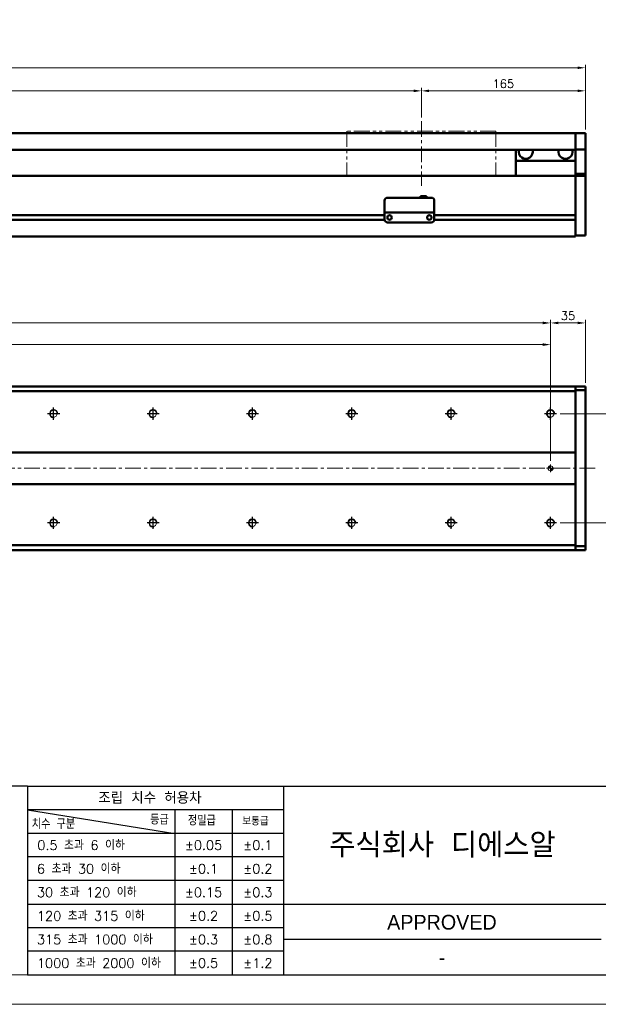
# Model space of a CAD drawing. Header units: millimetres. Extents: x 46891 to 51038, y 6223 to 10291.
# Tile 6 of 8: x 49800 to 50383, y 8529 to 9520. Entities that reach past the tile are written whole.
import ezdxf
from ezdxf.enums import TextEntityAlignment as Align

# ---------------------------------------------------------------- set-up
doc = ezdxf.new("R2010")
doc.units = ezdxf.units.MM
doc.header["$LTSCALE"] = 0.5
doc.linetypes.add('CENTER', pattern=[50.8, 31.75, -6.35, 6.35, -6.35])
doc.linetypes.add('PHANTOM', pattern=[63.5, 31.75, -6.35, 6.35, -6.35, 6.35, -6.35])
doc.layers.get('0').update_dxf_attribs({"lineweight": 20})
doc.layers.add('1', color=1, linetype='CENTER', lineweight=13)
doc.layers.add('외형선(ISO)', color=7, linetype='Continuous', lineweight=50)
for name, color, linetype in [('3', 3, 'Continuous'), ('C', 1, 'CENTER'), ('DIM', 4, 'Continuous')]:
    doc.layers.add(name, color=color, linetype=linetype)
doc.styles.add('ACISOGDT', font='amgdt.shx')
doc.styles.add('DSR TEXT', font='romans.shx', dxfattribs={"bigfont": 'whgtxt.shx'})
doc.styles.get("Standard").update_dxf_attribs({"font": 'romans.shx', "bigfont": 'whgtxt.shx'})
doc.dimstyles.new('DSR', dxfattribs={"dimscale": 2, "dimtxt": 3, "dimasz": 3, "dimexe": 0.5, "dimexo": 0.5, "dimgap": 0.5, "dimtad": 1, "dimdsep": 46, "dimtxsty": 'Standard', "dimcen": 2.5, "dimclrd": 4, "dimclre": 4, "dimclrt": 2, "dimadec": 0, "dimazin": 2, "dimtfac": 1, "dimtmove": 0, "dimatfit": 3, "dimfxl": 0, "dimlwd": -1, "dimlwe": -1, "dimarcsym": 0})

# ---------------------------------------------------------------- blocks, each defined once
blk = doc.blocks.new('A$C13F00394')
at = {"layer": '3'}
for p, q in [((0, 32), (-207.68, 32)), ((0, 32), (202.32, 32)), ((0, 32), (0, 0)), ((43.43, 32), (43.43, 0)), ((0, 28), (25, 24)), ((43.43, 28), (0, 28)), ((25, 28), (25, 0)), ((34.7, 28), (34.7, 0)), ((43.43, 24), (0, 24)), ((43.43, 20), (0, 20)), ((43.43, 16), (0, 16)), ((0, 12), (129.32, 12)), ((43.43, 8), (0, 8)), ((97.32, 6), (43.43, 6)), ((43.43, 4), (0, 4)), ((0, 0), (202.32, 0))]:
    blk.add_line(p, q, dxfattribs=at)
at = {"color": 0, "style": 'DSR TEXT'}
for s, height, p in [('조립 치수 허용차', 2, (11.97, 29.02)), ('등급', 1.5, (20.77, 25.52)), ('정밀급', 1.5, (27.18, 25.37)), ('보통급', 1.3, (36.41, 25.38)), ('치수 구분', 1.5, (0.69, 24.78)), (' 0.5 초과 6 이하', 1.6, (0.56, 21.19)), (' 6 초과 30 이하', 1.6, (0.49, 17.19)), (' 30 초과 120 이하', 1.6, (0.49, 13.19)), (' 120 초과 315 이하', 1.6, (0.49, 9.19)), (' 315 초과 1000 이하', 1.6, (0.49, 5.19)), (' 1000 초과 2000 이하', 1.6, (0.49, 1.19))]:
    blk.add_text(s, height=height, dxfattribs=at).set_placement(p)
at = {"color": 7, "style": 'ACISOGDT'}
blk.add_text('APPROVED', height=2.5, dxfattribs=at).set_placement((70.28, 8.93), align=Align.MIDDLE_CENTER)
at = {"color": 7, "insert": (70.37, 22), "char_height": 4.2, "attachment_point": 5, "style": 'DSR TEXT'}
blk.add_mtext('주식회사 디에스알', dxfattribs=at)
at = {"color": 0, "char_height": 1.6, "attachment_point": 5, "style": 'DSR TEXT'}
for s, insert in [('%%P0.05', (29.85, 22)), ('%%P0.1', (39.07, 22)), ('%%P0.1', (29.85, 18)), ('%%P0.2', (39.07, 18)), ('%%P0.15', (29.85, 14)), ('%%P0.3', (39.07, 14)), ('%%P0.2', (29.85, 10)), ('%%P0.5', (39.07, 10)), ('%%P0.3', (29.85, 6)), ('%%P0.8', (39.07, 6)), ('%%P0.5', (29.85, 2)), ('%%P1.2', (39.07, 2))]:
    blk.add_mtext(s, dxfattribs=dict(at, insert=insert))
blk = doc.blocks.new('A$C1C1952E1')
at = {"color": 1}
blk.add_lwpolyline([(0, 0), (420, 0), (420, 297), (0, 297)], close=True, dxfattribs=at)
at = {"color": 3}
blk.add_lwpolyline([(5, 5), (415, 5), (415, 292), (5, 292)], close=True, dxfattribs=at)
blk = doc.blocks.new('*D122')
at = {"color": 1, "linetype": 'ByBlock'}
for p, q in [((49004.5, 9421.41), (49004.5, 9451.32)), ((49012.3, 9448.32), (50196.7, 9448.32)), ((50204.5, 9421.41), (50204.5, 9451.32))]:
    blk.add_line(p, q, dxfattribs=at)
at = {"color": 1}
for points in [[(49012.3, 9449.62), (49012.3, 9447.02), (49004.5, 9448.32)], [(50196.7, 9449.62), (50196.7, 9447.02), (50204.5, 9448.32)]]:
    blk.add_solid(points, dxfattribs=at)
at = {"layer": 'Defpoints', "color": 0}
for p in [(50204.5, 9448.32), (49004.5, 9417.81), (50204.5, 9417.81)]:
    blk.add_point(p, dxfattribs=at)
at = {"color": 3, "insert": (49604.5, 9455.52), "char_height": 8.4, "attachment_point": 5, "style": 'DSR TEXT'}
blk.add_mtext('STROKE : 1200', dxfattribs=at)
blk = doc.blocks.new('*D123')
at = {"color": 1, "linetype": 'ByBlock'}
for p, q in [((50204.5, 9421.41), (50204.5, 9451.32)), ((50212.3, 9448.32), (50361.7, 9448.32)), ((50369.5, 9409.41), (50369.5, 9451.32))]:
    blk.add_line(p, q, dxfattribs=at)
at = {"color": 1}
for points in [[(50212.3, 9449.62), (50212.3, 9447.02), (50204.5, 9448.32)], [(50361.7, 9449.62), (50361.7, 9447.02), (50369.5, 9448.32)]]:
    blk.add_solid(points, dxfattribs=at)
at = {"layer": 'Defpoints', "color": 0}
for p in [(50369.5, 9448.32), (50204.5, 9417.81), (50369.5, 9405.81)]:
    blk.add_point(p, dxfattribs=at)
at = {"color": 3, "insert": (50287, 9455.52), "char_height": 8.4, "attachment_point": 5, "style": 'DSR TEXT'}
blk.add_mtext('165', dxfattribs=at)
blk = doc.blocks.new('*D124')
at = {"color": 1, "linetype": 'ByBlock'}
for p, q in [((48799.5, 9409.41), (48799.5, 9474.57)), ((50369.5, 9409.41), (50369.5, 9474.57)), ((50361.7, 9471.57), (48807.3, 9471.57))]:
    blk.add_line(p, q, dxfattribs=at)
at = {"color": 1}
for points in [[(48807.3, 9472.87), (48807.3, 9470.27), (48799.5, 9471.57)], [(50361.7, 9472.87), (50361.7, 9470.27), (50369.5, 9471.57)]]:
    blk.add_solid(points, dxfattribs=at)
at = {"layer": 'Defpoints', "color": 0}
for p in [(48799.5, 9471.57), (48799.5, 9405.81), (50369.5, 9405.81)]:
    blk.add_point(p, dxfattribs=at)
at = {"color": 3, "insert": (49584.5, 9478.77), "char_height": 8.4, "attachment_point": 5, "style": 'DSR TEXT'}
blk.add_mtext('1570', dxfattribs=at)
blk = doc.blocks.new('A$C33E56CC6')
h = blk.add_hatch()
h.set_pattern_fill('ANSI31', color=256, style=0)
h.set_pattern_definition([(45, (-7065.45672, -6508.5399), (-0.0883883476, 0.0883883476), [])])
h.paths.add_polyline_path([(4, 6.5, 0.414214), (1.5, 4), (4, 4)])
h.paths.add_polyline_path([(6.5, 4), (4, 4), (4, 1.5, 0.414214)])
blk.add_circle((4, 4), 2.5)
at = {"layer": '1'}
for p, q in [((0, 4), (8, 4)), ((4, 0), (4, 8))]:
    blk.add_line(p, q, dxfattribs=at)
blk = doc.blocks.new('tap8')
blk.add_circle((0, 0), 3.4)
at = {"layer": 'C', "color": 1, "linetype": 'CENTER'}
for p, q in [((-6.05, 0), (6.05, 0)), ((0, -6.05), (0, 6.05))]:
    blk.add_line(p, q, dxfattribs=at)
at = {"layer": 'DIM', "color": 3}
blk.add_arc((0, 0), 4, 263.84551, 189.43144, dxfattribs=at)
blk = doc.blocks.new('*D152')
at = {"color": 1, "linetype": 'ByBlock'}
for p, q in [((48834.5, 9133.07), (48834.5, 9217.74)), ((50334.5, 9133.07), (50334.5, 9217.74)), ((48842.3, 9214.74), (50326.7, 9214.74))]:
    blk.add_line(p, q, dxfattribs=at)
at = {"color": 1}
for points in [[(48842.3, 9216.04), (48842.3, 9213.44), (48834.5, 9214.74)], [(50326.7, 9216.04), (50326.7, 9213.44), (50334.5, 9214.74)]]:
    blk.add_solid(points, dxfattribs=at)
at = {"layer": 'Defpoints', "color": 0}
for p in [(50334.5, 9214.74), (48834.5, 9129.47), (50334.5, 9129.47)]:
    blk.add_point(p, dxfattribs=at)
at = {"color": 3, "insert": (49584.5, 9221.94), "char_height": 8.4, "attachment_point": 5, "style": 'DSR TEXT'}
blk.add_mtext('15X100PITCH=1500', dxfattribs=at)
blk = doc.blocks.new('*D153')
at = {"color": 1, "linetype": 'ByBlock'}
for p, q in [((50334.5, 9133.07), (50334.5, 9217.74)), ((50369.5, 9154.53), (50369.5, 9217.74)), ((50342.3, 9214.74), (50361.7, 9214.74))]:
    blk.add_line(p, q, dxfattribs=at)
at = {"color": 1}
for points in [[(50342.3, 9216.04), (50342.3, 9213.44), (50334.5, 9214.74)], [(50361.7, 9216.04), (50361.7, 9213.44), (50369.5, 9214.74)]]:
    blk.add_solid(points, dxfattribs=at)
at = {"layer": 'Defpoints', "color": 0}
for p in [(50369.5, 9214.74), (50369.5, 9150.93), (50334.5, 9129.47)]:
    blk.add_point(p, dxfattribs=at)
at = {"color": 3, "insert": (50352, 9221.94), "char_height": 8.4, "attachment_point": 5, "style": 'DSR TEXT'}
blk.add_mtext('35', dxfattribs=at)
blk = doc.blocks.new('*D154')
at = {"color": 1, "linetype": 'ByBlock'}
for p, q in [((48834.5, 9076.03), (48834.5, 9195.93)), ((48842.3, 9192.93), (50326.7, 9192.93)), ((50334.5, 9076.03), (50334.5, 9195.93))]:
    blk.add_line(p, q, dxfattribs=at)
at = {"color": 1}
for points in [[(48842.3, 9194.23), (48842.3, 9191.63), (48834.5, 9192.93)], [(50326.7, 9194.23), (50326.7, 9191.63), (50334.5, 9192.93)]]:
    blk.add_solid(points, dxfattribs=at)
at = {"layer": 'Defpoints', "color": 0}
for p in [(50334.5, 9192.93), (48834.5, 9072.43), (50334.5, 9072.43)]:
    blk.add_point(p, dxfattribs=at)
at = {"color": 3, "insert": (49584.5, 9200.13), "char_height": 8.4, "attachment_point": 5, "style": 'DSR TEXT'}
blk.add_mtext('1500%%P0.02', dxfattribs=at)
blk = doc.blocks.new('*D156')
at = {"color": 1, "linetype": 'ByBlock'}
for p, q in [((50344.15, 9123.43), (50405.79, 9123.43)), ((50402.79, 9115.63), (50402.79, 9021.23)), ((50344.15, 9013.43), (50405.79, 9013.43))]:
    blk.add_line(p, q, dxfattribs=at)
at = {"color": 1}
for points in [[(50401.48, 9115.63), (50404.09, 9115.63), (50402.79, 9123.43)], [(50401.48, 9021.23), (50404.09, 9021.23), (50402.79, 9013.43)]]:
    blk.add_solid(points, dxfattribs=at)
at = {"layer": 'Defpoints', "color": 0}
for p in [(50340.55, 9123.43), (50340.55, 9013.43), (50402.79, 9013.43)]:
    blk.add_point(p, dxfattribs=at)
at = {"color": 3, "insert": (50395.59, 9068.43), "char_height": 8.4, "attachment_point": 5, "rotation": 90, "style": 'DSR TEXT'}
blk.add_mtext('110', dxfattribs=at)

msp = doc.modelspace()

# ---------------------------------------------------------------- linework, layer by layer
at = {"color": 6, "linetype": 'PHANTOM'}
for p, q in [((50279.50234, 9407.81317), (50129.50234, 9407.81317)), ((50129.50234, 9407.81317), (50129.50234, 9362.81317)), ((50279.50234, 9407.81317), (50279.50234, 9362.81317))]:
    msp.add_line(p, q, dxfattribs=at)
at = {"layer": '1'}
for p, q in [((50204.50234, 9417.81317), (50204.50234, 9352.81317)), ((50379.50234, 9068.42724), (48789.50234, 9068.42724))]:
    msp.add_line(p, q, dxfattribs=at)
at = {"layer": '3'}
msp.add_line((49808.28287, 8558.65502), (51008.40982, 8558.65502), dxfattribs=at)
at = {"layer": '외형선(ISO)'}
for p, q in [((50359.50234, 9405.81317), (49079.50234, 9405.81317)), ((50359.50234, 9405.81317), (50359.50234, 9403.81317)), ((50359.50234, 9405.81317), (50369.50234, 9405.81317)), ((50359.50234, 9403.81317), (50359.50234, 9405.81317)), ((50369.50234, 9403.81317), (50369.50234, 9405.81317)), ((50359.50234, 9402.30045), (50359.50234, 9403.81317)), ((50359.50234, 9403.81317), (50359.50234, 9402.30045)), ((50359.50234, 9401.80147), (50359.50234, 9402.30045)), ((50359.50234, 9402.30045), (50359.50234, 9401.80147)), ((50359.50234, 9401.80147), (50359.50234, 9400.26088)), ((50359.50234, 9400.26088), (50359.50234, 9401.80147)), ((50359.50234, 9400.26088), (50359.50234, 9397.27629)), ((50359.50234, 9397.27629), (50359.50234, 9400.26088)), ((50359.50234, 9389.49884), (50359.50234, 9397.27629)), ((50359.50234, 9397.27629), (50359.50234, 9389.49884)), ((50369.50234, 9403.81317), (50369.50234, 9402.30045)), ((50369.50234, 9402.30045), (50369.50234, 9401.80147)), ((50369.50234, 9400.26088), (50369.50234, 9401.80147)), ((50369.50234, 9397.27629), (50369.50234, 9400.26088)), ((50369.50234, 9397.27629), (50369.50234, 9389.49884)), ((50359.50234, 9388.81317), (49079.50234, 9388.81317)), ((50299.50234, 9388.81317), (50299.50234, 9377.81317)), ((50359.50234, 9389.13986), (50359.50234, 9389.49884)), ((50359.50234, 9364.73623), (50359.50234, 9389.13986)), ((50359.50234, 9389.13986), (50369.50234, 9389.13986)), ((50369.50234, 9389.49884), (50369.50234, 9389.13986)), ((50369.50234, 9389.13986), (50369.50234, 9364.73623)), ((50299.50234, 9377.81317), (50359.50234, 9377.81317)), ((50299.50234, 9362.81317), (50299.50234, 9377.81317)), ((50359.50234, 9362.81317), (50359.50234, 9364.73623)), ((50359.50234, 9364.73623), (50369.50234, 9364.73623)), ((50369.50234, 9364.73623), (50369.50234, 9362.81317)), ((48809.50234, 9362.81317), (50359.50234, 9362.81317)), ((50359.50234, 9359.81317), (50359.50234, 9362.81317)), ((50359.50234, 9362.81317), (50359.50234, 9359.81317)), ((50359.50234, 9362.81317), (50369.50234, 9362.81317)), ((50359.50234, 9359.81317), (50359.50234, 9323.26317)), ((50359.50234, 9308.05581), (50359.50234, 9359.81317)), ((50369.50234, 9359.81317), (50369.50234, 9362.81317)), ((50369.50234, 9359.81317), (50369.50234, 9308.05581)), ((50167.50234, 9327.81336), (50167.50234, 9337.81336)), ((50170.50234, 9340.81336), (50214.50234, 9340.81336)), ((50203.50234, 9342.31336), (50203.50234, 9340.81336)), ((50203.50234, 9342.31336), (50209.50234, 9342.31336)), ((50209.50234, 9342.31336), (50209.50234, 9340.81336)), ((50217.50234, 9337.81336), (50217.50234, 9327.81336)), ((50167.50234, 9327.81336), (50167.50234, 9325.81336)), ((50167.50234, 9325.81333), (50167.50234, 9325.81336)), ((50167.50234, 9325.81336), (50217.50234, 9325.81336)), ((50167.50234, 9325.31333), (50167.50234, 9325.81333)), ((50167.50234, 9318.81333), (50167.50234, 9325.31333)), ((50217.50234, 9325.81336), (50217.50234, 9327.81336)), ((50217.50234, 9325.81336), (50217.50234, 9325.81333)), ((50217.50234, 9325.81333), (50217.50234, 9325.31333)), ((50217.50234, 9325.31333), (50217.50234, 9318.81333)), ((49063.49189, 9318.56317), (50167.51279, 9318.56317)), ((49063.49189, 9318.56317), (50167.51279, 9318.56317)), ((49063.50234, 9323.06317), (50167.50234, 9323.06317)), ((49063.50234, 9323.06317), (50167.50234, 9323.06317)), ((50170.50234, 9315.81333), (50214.50234, 9315.81333)), ((50172.47553, 9323.06317), (50172.52915, 9323.06317)), ((50212.47553, 9323.06317), (50212.52915, 9323.06317)), ((50217.49189, 9318.56317), (50359.50234, 9318.56317)), ((50217.50234, 9323.06317), (50359.50234, 9323.06317)), ((50359.50234, 9318.36317), (50359.50234, 9308.05581)), ((50359.50234, 9305.93449), (50359.50234, 9308.05581)), ((50359.50234, 9308.05581), (50359.50234, 9305.93449)), ((50359.50234, 9305.93449), (50359.50234, 9301.81317)), ((50359.50234, 9302.81317), (50359.50234, 9305.93449)), ((50369.50234, 9305.93449), (50369.50234, 9308.05581)), ((50369.50234, 9305.93449), (50369.50234, 9302.81317)), ((48809.50234, 9301.81317), (50359.50234, 9301.81317)), ((50359.50234, 9302.81317), (50369.50234, 9302.81317)), ((48809.50234, 9150.92724), (50359.50234, 9150.92724)), ((50359.50234, 9150.04856), (50359.50234, 9150.92724)), ((50359.50234, 9150.92724), (50359.50234, 9150.04856)), ((50359.50234, 9150.92724), (50369.50234, 9150.92724)), ((50359.50234, 9150.04856), (50359.50234, 9145.92724)), ((50359.50234, 9146.92724), (50359.50234, 9150.04856)), ((50359.50234, 9146.92724), (50369.50234, 9146.92724)), ((50369.50234, 9150.04856), (50369.50234, 9150.92724)), ((50369.50234, 9150.04856), (50369.50234, 9146.92724)), ((50369.50234, 9146.92724), (50369.50234, 8989.92724)), ((48809.50234, 9145.92724), (50359.50234, 9145.92724)), ((50359.50234, 9145.92724), (50359.50234, 9084.42724)), ((50359.50234, 9084.42724), (48809.50234, 9084.42724)), ((50359.50234, 9084.42724), (50359.50234, 9083.57369)), ((50359.50234, 9083.57369), (50359.50234, 9083.22013)), ((50359.50234, 9083.22013), (50359.50234, 9053.63435)), ((50359.50234, 9053.63435), (50359.50234, 9083.22013)), ((48809.50234, 9052.42724), (50359.50234, 9052.42724)), ((50359.50234, 9053.63435), (50359.50234, 9053.28079)), ((50359.50234, 9053.28079), (50359.50234, 9052.42724)), ((50359.50234, 9052.42724), (50359.50234, 8990.92724)), ((50359.50234, 8990.92724), (48809.50234, 8990.92724)), ((50359.50234, 8990.92724), (50359.50234, 8986.80592)), ((50369.50234, 8989.92724), (50359.50234, 8989.92724)), ((50359.50234, 8986.80592), (50359.50234, 8989.92724)), ((50369.50234, 8989.92724), (50369.50234, 8986.80592)), ((48809.50234, 8985.92724), (50359.50234, 8985.92724)), ((50359.50234, 8985.92724), (50359.50234, 8986.80592)), ((50359.50234, 8986.80592), (50359.50234, 8985.92724)), ((50359.50234, 8985.92724), (50369.50234, 8985.92724)), ((50369.50234, 8985.92724), (50369.50234, 8986.80592))]:
    msp.add_line(p, q, dxfattribs=at)
for centre in [(50172.50234, 9320.81332), (50212.50234, 9320.81332)]:
    msp.add_circle(centre, 2.25, dxfattribs=at)
for centre, radius, start, end in [((50309.50234, 9386.81317), 7, 163.3984504, 16.6015496), ((50349.50234, 9386.81317), 7, 163.3984504, 16.6015496), ((50170.50234, 9337.81336), 3, 90, 180), ((50214.50234, 9337.81336), 3, 0, 90), ((50170.50234, 9318.81333), 3, 180, 270), ((50214.50234, 9318.81333), 3, 270, 0)]:
    msp.add_arc(centre, radius, start, end, dxfattribs=at)

# ---------------------------------------------------------------- block references
at = {"xscale": 5.931900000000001, "yscale": 5.931900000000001, "zscale": 5.931900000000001}
for name, p in [('A$C1C1952E1', (48546.67132, 8528.99552)), ('A$C13F00394', (49808.28288, 8558.65502))]:
    msp.add_blockref(name, p, dxfattribs=at)
at = {"rotation": 90}
for p in [(49834.50234, 9123.42724), (49934.50234, 9123.42724), (50034.50234, 9123.42724), (50134.50234, 9123.42724), (50234.50234, 9123.42724), (50334.50234, 9123.42724), (49834.50234, 9013.42724), (49934.50234, 9013.42724), (50034.50234, 9013.42724), (50134.50234, 9013.42724), (50234.50234, 9013.42724), (50334.50234, 9013.42724)]:
    msp.add_blockref('tap8', p, dxfattribs=at)
msp.add_blockref('A$C33E56CC6', (50330.50234, 9064.42724))

# ---------------------------------------------------------------- texts
at = {"color": 2, "style": 'ACISOGDT'}
msp.add_text('-', height=14.82975, dxfattribs=at).set_placement((50225.19427, 8576.00699), align=Align.MIDDLE_CENTER)

# ---------------------------------------------------------------- dimensions: what is measured, and where the dimension line sits
for base, p1, p2, picture, middle in [((48799.50234, 9471.57296), (50369.50234, 9405.81317), (48799.50234, 9405.81317), '*D124', (49584.50234, 9478.77296)), ((50369.50234, 9448.31988), (50204.50234, 9417.81317), (50369.50234, 9405.81317), '*D123', (50287.00234, 9455.51988)), ((50369.50234, 9214.73712), (50334.50234, 9129.47421), (50369.50234, 9150.92724), '*D153', (50352.00234, 9221.93712))]:
    dim = msp.add_linear_dim(base=base, p1=p1, p2=p2, dimstyle='DSR', override={"dimscale": 3, "dimtxt": 2.8, "dimasz": 2.600136, "dimexe": 1, "dimexo": 1.2, "dimgap": 1, "dimdec": 4, "dimtxsty": 'DSR TEXT', "dimclrd": 1, "dimclre": 1, "dimclrt": 3, "dimtdec": 4, "dimtix": 1})
    dim.commit()
    dim.dimension.update_dxf_attribs({"geometry": picture, "text_midpoint": middle})
for base, p1, p2, text, picture, middle in [((50204.50234, 9448.31988), (49004.50234, 9417.81317), (50204.50234, 9417.81317), 'STROKE : <>', '*D122', (49604.50234, 9455.51988)), ((50334.50234, 9214.73712), (48834.50234, 9129.47421), (50334.50234, 9129.47421), '15X100PITCH=<>', '*D152', (49584.50234, 9221.93712)), ((50334.50234, 9192.92511), (48834.50234, 9072.42724), (50334.50234, 9072.42724), '<>%%P0.02', '*D154', (49584.50234, 9200.12511))]:
    dim = msp.add_linear_dim(base=base, p1=p1, p2=p2, text=text, dimstyle='DSR', override={"dimscale": 3, "dimtxt": 2.8, "dimasz": 2.600136, "dimexe": 1, "dimexo": 1.2, "dimgap": 1, "dimdec": 4, "dimtxsty": 'DSR TEXT', "dimclrd": 1, "dimclre": 1, "dimclrt": 3, "dimtdec": 4, "dimtix": 1})
    dim.commit()
    dim.dimension.update_dxf_attribs({"geometry": picture, "text_midpoint": middle})
dim = msp.add_linear_dim(base=(50402.78505, 9013.42724), p1=(50340.54931, 9123.42724), p2=(50340.54931, 9013.42724), angle=90, dimstyle='DSR', override={"dimscale": 3, "dimtxt": 2.8, "dimasz": 2.600136, "dimexe": 1, "dimexo": 1.2, "dimgap": 1, "dimdec": 4, "dimtxsty": 'DSR TEXT', "dimclrd": 1, "dimclre": 1, "dimclrt": 3, "dimtdec": 4, "dimtix": 1})
dim.commit()
dim.dimension.update_dxf_attribs({"geometry": '*D156', "text_midpoint": (50395.58505, 9068.42724)})

doc.saveas('drawing.dxf')
